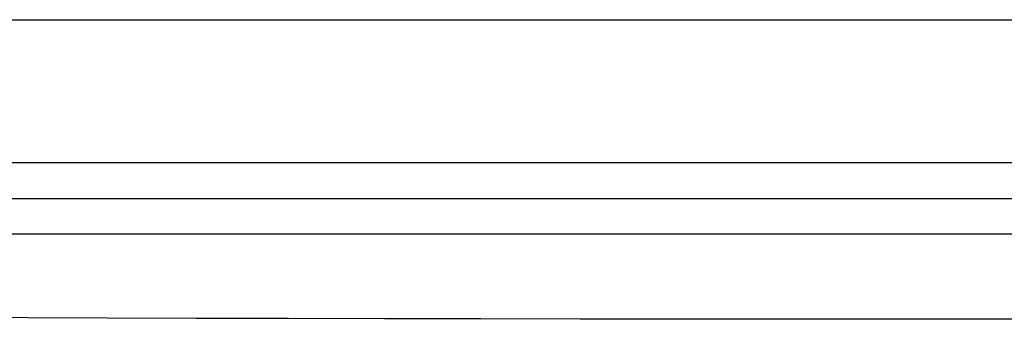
# Model space of a CAD drawing. Header units: millimetres. Extents: x 4904.09 to 4905.21, y 4759.5 to 4761.8.
# Tile 4 of 54: x 4904.4575 to 4904.595, y 4760.0444 to 4760.0863. Entities that reach past the tile are written whole.
import ezdxf

# ---------------------------------------------------------------- set-up
doc = ezdxf.new("R2010")
doc.units = ezdxf.units.MM
doc.layers.add('SANINDUSA', color=3, linetype='Continuous')

msp = doc.modelspace()

# ---------------------------------------------------------------- linework, layer by layer
at = {"layer": 'SANINDUSA'}
for p, q in [((4904.417829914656, 4760.086268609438), (4904.817447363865, 4760.086268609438)), ((4904.817447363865, 4760.066268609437), (4904.407626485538, 4760.066268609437)), ((4904.416843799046, 4760.061268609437), (4904.817447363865, 4760.061268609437)), ((4904.817447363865, 4760.056268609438), (4904.42100181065, 4760.056268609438))]:
    msp.add_line(p, q, dxfattribs=at)
at = {"layer": 'SANINDUSA', "flags": 128}
msp.add_lwpolyline([(4904.648048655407, 4760.044382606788), (4904.631621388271, 4760.044382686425), (4904.61523768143, 4760.044382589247), (4904.598984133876, 4760.044383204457), (4904.582367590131, 4760.044385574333), (4904.565982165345, 4760.044390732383), (4904.549919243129, 4760.044399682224), (4904.53572708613, 4760.044411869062), (4904.521866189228, 4760.044428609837), (4904.508399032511, 4760.044450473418), (4904.494991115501, 4760.044478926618), (4904.482063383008, 4760.044513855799), (4904.469677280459, 4760.044555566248), (4904.458592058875, 4760.044601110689), (4904.448031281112, 4760.044652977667), (4904.438039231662, 4760.044711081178), (4904.428399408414, 4760.044777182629), (4904.419402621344, 4760.044849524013), (4904.411089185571, 4760.044927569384)], dxfattribs=at)

doc.saveas('drawing.dxf')
